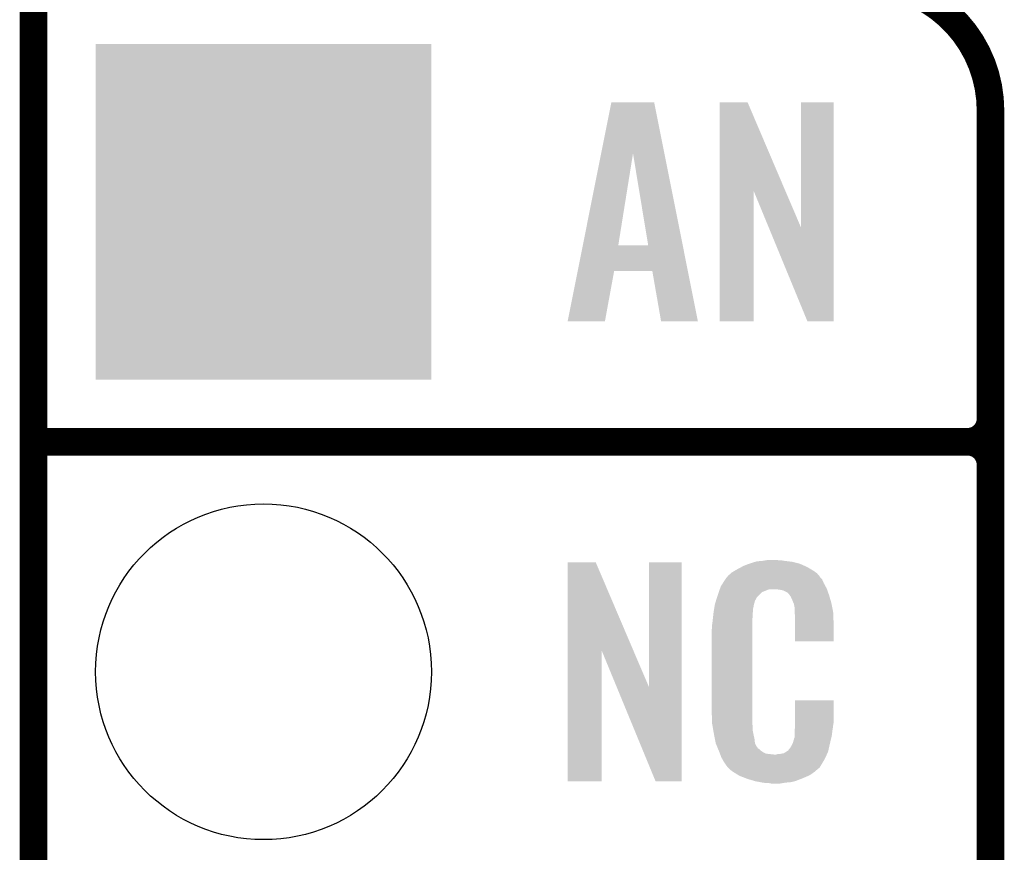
# Model space of a CAD drawing. Extents: x -0.05 to 0.95, y -0.15 to 2.1.
# Tile 15 of 35: x -0.05 to 0.16, y 0.56 to 0.74. Entities that reach past the tile are written whole.
import ezdxf

# ---------------------------------------------------------------- set-up
doc = ezdxf.new("R2010")
doc.units = 0
doc.layers.get('0').update_dxf_attribs({"linetype": 'CONTINUOUS'})
for name, color, linetype in [('HALL_CURRENT_24_V100_GKO', 5, 'CONTINUOUS'), ('HALL_CURRENT_24_V100_GTO', 14, 'CONTINUOUS'), ('HALL_CURRENT_24_V100_GTS', 12, 'CONTINUOUS')]:
    doc.layers.add(name, color=color, linetype=linetype)

# ---------------------------------------------------------------- blocks, each defined once
blk = doc.blocks.new('SQUARE_38')
blk.add_solid([(0.0365, 0.0365), (0.0365, -0.0365), (-0.0365, 0.0365), (-0.0365, -0.0365)])
blk = doc.blocks.new('ROUND_39')
blk.add_circle((0, 0), 0.0365)

msp = doc.modelspace()

# ---------------------------------------------------------------- linework, layer by layer
at = {"layer": 'HALL_CURRENT_24_V100_GKO', "const_width": 0.006}
msp.add_lwpolyline([(-0.05, -0.15), (-0.05, 2.01)], dxfattribs=at)
at = {"layer": 'HALL_CURRENT_24_V100_GTO', "const_width": 0.006}
for points in [[(0.158, 0.722, 0.414214), (0.13, 0.75)], [(0.153, 0.65, 0.414214), (0.158, 0.655)], [(0.158, 0.645, 0.414214), (0.153, 0.65)], [(0.158, 0.645, 0.414214), (0.153, 0.65)]]:
    msp.add_lwpolyline(points, format="xyb", dxfattribs=at)
for points in [[(0.158, -0.022), (0.158, 0.722)], [(-0.05, 0.65), (0.153, 0.65)], [(-0.05, 0.65), (0.153, 0.65)], [(0.158, 0.555), (0.158, 0.645)]]:
    msp.add_lwpolyline(points, dxfattribs=at)
at = {"layer": 'HALL_CURRENT_24_V100_GTO'}
for points in [[(0.07338, 0.71269), (0.0756, 0.7238), (0.08712, 0.71269), (0.0849, 0.7238)], [(0.0756, 0.7238), (0.0756, 0.7238), (0.0849, 0.7238), (0.0756, 0.7238)], [(0.0991, 0.70459), (0.0991, 0.7238), (0.11339, 0.70459), (0.1052, 0.7238)], [(0.0991, 0.7238), (0.0991, 0.7238), (0.1052, 0.7238), (0.0991, 0.7238)], [(0.1168, 0.69661), (0.1168, 0.7238), (0.1239, 0.69661), (0.1239, 0.7238)], [(0.1168, 0.7238), (0.1168, 0.7238), (0.1239, 0.7238), (0.1168, 0.7238)], [(0.06939, 0.6927), (0.07338, 0.71269), (0.0771, 0.6927), (0.0803, 0.71269)], [(0.0836, 0.6927), (0.0803, 0.71269), (0.09111, 0.6927), (0.08712, 0.71269)], [(0.0991, 0.6762), (0.0991, 0.70459), (0.1065, 0.6762), (0.1065, 0.70459)], [(0.10979, 0.69661), (0.1065, 0.70459), (0.1168, 0.69661), (0.11339, 0.70459)], [(0.1182, 0.6762), (0.10979, 0.69661), (0.1239, 0.6762), (0.1239, 0.69661)], [(0.06828, 0.6871), (0.06939, 0.6927), (0.09222, 0.6871), (0.09111, 0.6927)], [(0.06939, 0.6927), (0.06939, 0.6927), (0.0836, 0.6927), (0.0771, 0.6927)], [(0.0661, 0.6762), (0.06828, 0.6871), (0.0742, 0.6762), (0.0762, 0.6871)], [(0.06828, 0.6871), (0.06828, 0.6871), (0.0762, 0.6871), (0.0845, 0.6871)], [(0.0864, 0.6762), (0.0845, 0.6871), (0.0944, 0.6762), (0.09222, 0.6871)], [(0.0944, 0.6762), (0.0944, 0.6762), (0.0944, 0.6762), (0.0864, 0.6762)], [(0.0661, 0.60459), (0.0661, 0.6238), (0.08039, 0.60459), (0.0722, 0.6238)], [(0.0661, 0.6238), (0.0661, 0.6238), (0.0722, 0.6238), (0.0661, 0.6238)], [(0.0838, 0.59661), (0.0838, 0.6238), (0.0909, 0.59661), (0.0909, 0.6238)], [(0.0838, 0.6238), (0.0838, 0.6238), (0.0909, 0.6238), (0.0838, 0.6238)], [(0.103, 0.6223), (0.10393, 0.6228), (0.11893, 0.6223), (0.1181, 0.6228)], [(0.10393, 0.6228), (0.1043, 0.623), (0.1181, 0.6228), (0.11764, 0.623)], [(0.1043, 0.623), (0.1053, 0.6234), (0.11764, 0.623), (0.11673, 0.6234)], [(0.1053, 0.6234), (0.1056, 0.6235), (0.11673, 0.6234), (0.1165, 0.6235)], [(0.1056, 0.6235), (0.1062, 0.6237), (0.1165, 0.6235), (0.1157, 0.6237)], [(0.1062, 0.6237), (0.10687, 0.6239), (0.1157, 0.6237), (0.1149, 0.6239)], [(0.10687, 0.6239), (0.1072, 0.624), (0.1149, 0.6239), (0.1141, 0.624)], [(0.1072, 0.624), (0.1084, 0.6241), (0.1141, 0.624), (0.1133, 0.6241)], [(0.1084, 0.6241), (0.109, 0.6242), (0.1133, 0.6241), (0.1127, 0.6242)], [(0.109, 0.6242), (0.1096, 0.6243), (0.1121, 0.6242), (0.1116, 0.6243)], [(0.10068, 0.6205), (0.10084, 0.6207), (0.121, 0.6205), (0.1209, 0.6207)], [(0.10084, 0.6207), (0.101, 0.6209), (0.1209, 0.6207), (0.12073, 0.6209)], [(0.101, 0.6209), (0.10157, 0.6214), (0.12073, 0.6209), (0.1203, 0.6214)], [(0.10157, 0.6214), (0.1018, 0.6216), (0.1203, 0.6214), (0.12002, 0.6216)], [(0.1018, 0.6216), (0.10231, 0.6219), (0.12002, 0.6216), (0.1196, 0.6219)], [(0.10231, 0.6219), (0.103, 0.6223), (0.1196, 0.6219), (0.11893, 0.6223)], [(0.09922, 0.6181), (0.0994, 0.6186), (0.1224, 0.6181), (0.12213, 0.6186)], [(0.0994, 0.6186), (0.09979, 0.6192), (0.12213, 0.6186), (0.1218, 0.6192)], [(0.09979, 0.6192), (0.10037, 0.6201), (0.1218, 0.6192), (0.1214, 0.6201)], [(0.10037, 0.6201), (0.1005, 0.6203), (0.1214, 0.6201), (0.1212, 0.6203)], [(0.1005, 0.6203), (0.1005, 0.6204), (0.1212, 0.6203), (0.1211, 0.6204)], [(0.1006, 0.6204), (0.10068, 0.6205), (0.1211, 0.6204), (0.121, 0.6205)], [(0.09861, 0.6163), (0.0987, 0.6166), (0.1073, 0.6163), (0.1076, 0.6166)], [(0.0987, 0.6166), (0.09895, 0.6173), (0.1076, 0.6166), (0.1083, 0.6173)], [(0.09895, 0.6173), (0.09915, 0.6179), (0.1083, 0.6173), (0.1098, 0.6179)], [(0.09915, 0.6179), (0.09922, 0.6181), (0.12247, 0.6179), (0.1224, 0.6181)], [(0.09915, 0.6179), (0.09915, 0.6179), (0.1098, 0.6179), (0.1117, 0.6179)], [(0.1124, 0.6178), (0.1117, 0.6179), (0.12251, 0.6178), (0.12247, 0.6179)], [(0.1129, 0.6177), (0.1124, 0.6178), (0.12254, 0.6177), (0.12251, 0.6178)], [(0.1139, 0.6172), (0.1129, 0.6177), (0.12272, 0.6172), (0.12254, 0.6177)], [(0.1141, 0.617), (0.1139, 0.6172), (0.12279, 0.617), (0.12272, 0.6172)], [(0.11431, 0.6167), (0.1141, 0.617), (0.1229, 0.6167), (0.12279, 0.617)], [(0.1146, 0.6163), (0.11431, 0.6167), (0.12302, 0.6163), (0.1229, 0.6167)], [(0.09801, 0.6141), (0.09804, 0.6143), (0.1065, 0.6141), (0.1065, 0.6143)], [(0.09804, 0.6143), (0.0981, 0.6147), (0.1065, 0.6143), (0.10661, 0.6147)], [(0.0981, 0.6147), (0.09832, 0.6154), (0.10661, 0.6147), (0.1068, 0.6154)], [(0.09832, 0.6154), (0.09861, 0.6163), (0.1068, 0.6154), (0.1073, 0.6163)], [(0.115, 0.6154), (0.1146, 0.6163), (0.12328, 0.6154), (0.12302, 0.6163)], [(0.11516, 0.615), (0.115, 0.6154), (0.1234, 0.615), (0.12328, 0.6154)], [(0.1152, 0.6149), (0.11516, 0.615), (0.12342, 0.6149), (0.1234, 0.615)], [(0.1153, 0.6147), (0.1152, 0.6149), (0.12346, 0.6147), (0.12342, 0.6149)], [(0.1153, 0.6146), (0.1153, 0.6147), (0.12348, 0.6146), (0.12346, 0.6147)], [(0.1154, 0.6141), (0.1153, 0.6146), (0.12358, 0.6141), (0.12348, 0.6146)], [(0.0977, 0.6119), (0.09779, 0.6127), (0.1063, 0.6119), (0.1063, 0.6127)], [(0.09779, 0.6127), (0.0978, 0.6128), (0.1063, 0.6127), (0.10632, 0.6128)], [(0.0978, 0.6128), (0.09786, 0.6132), (0.10632, 0.6128), (0.1064, 0.6132)], [(0.09786, 0.6132), (0.09794, 0.6137), (0.1064, 0.6132), (0.1064, 0.6137)], [(0.09794, 0.6137), (0.09801, 0.6141), (0.1064, 0.6137), (0.1065, 0.6141)], [(0.1154, 0.6134), (0.1154, 0.6141), (0.12372, 0.6134), (0.12358, 0.6141)], [(0.11543, 0.613), (0.1154, 0.6134), (0.1238, 0.613), (0.12372, 0.6134)], [(0.1155, 0.6121), (0.11543, 0.613), (0.12384, 0.6121), (0.1238, 0.613)], [(0.1155, 0.6106), (0.1155, 0.6121), (0.1239, 0.6106), (0.12384, 0.6121)], [(0.0975, 0.6103), (0.0976, 0.611), (0.1062, 0.6103), (0.1062, 0.611)], [(0.0975, 0.6096), (0.0975, 0.6103), (0.1062, 0.6096), (0.1062, 0.6103)], [(0.0976, 0.611), (0.09761, 0.6111), (0.1062, 0.611), (0.1062, 0.6111)], [(0.09761, 0.6111), (0.0977, 0.6119), (0.1062, 0.6111), (0.1063, 0.6119)], [(0.1155, 0.6066), (0.1155, 0.6106), (0.1239, 0.6066), (0.1239, 0.6106)], [(0.0974, 0.6091), (0.0975, 0.6096), (0.1062, 0.6091), (0.1062, 0.6096)], [(0.0974, 0.5914), (0.0974, 0.6091), (0.1062, 0.5914), (0.1062, 0.6091)], [(0.0661, 0.5762), (0.0661, 0.60459), (0.0735, 0.5762), (0.0735, 0.60459)], [(0.07679, 0.59661), (0.0735, 0.60459), (0.0838, 0.59661), (0.08039, 0.60459)], [(0.0852, 0.5762), (0.07679, 0.59661), (0.0909, 0.5762), (0.0909, 0.59661)], [(0.1155, 0.5889), (0.1155, 0.5938), (0.1239, 0.5889), (0.1239, 0.5938)], [(0.1155, 0.5938), (0.1155, 0.5938), (0.1239, 0.5938), (0.1155, 0.5938)], [(0.09749, 0.5889), (0.0974, 0.5914), (0.1062, 0.5889), (0.1062, 0.5914)], [(0.0975, 0.5887), (0.09749, 0.5889), (0.10623, 0.5887), (0.1062, 0.5889)], [(0.09759, 0.5882), (0.0975, 0.5887), (0.1063, 0.5882), (0.10623, 0.5887)], [(0.1155, 0.5883), (0.1155, 0.5889), (0.1238, 0.5883), (0.1239, 0.5889)], [(0.09774, 0.5873), (0.09759, 0.5882), (0.1063, 0.5873), (0.1063, 0.5882)], [(0.0979, 0.5864), (0.09774, 0.5873), (0.10649, 0.5864), (0.1063, 0.5873)], [(0.0981, 0.5854), (0.0979, 0.5864), (0.1067, 0.5854), (0.10649, 0.5864)], [(0.1154, 0.5871), (0.11547, 0.5876), (0.12363, 0.5871), (0.1237, 0.5876)], [(0.1154, 0.5861), (0.1154, 0.5871), (0.1235, 0.5861), (0.12363, 0.5871)], [(0.11547, 0.5876), (0.1155, 0.5878), (0.1237, 0.5876), (0.12373, 0.5878)], [(0.1155, 0.5878), (0.1155, 0.5883), (0.12373, 0.5878), (0.1238, 0.5883)], [(0.09828, 0.5845), (0.0981, 0.5854), (0.1068, 0.5845), (0.1067, 0.5854)], [(0.0983, 0.5844), (0.09828, 0.5845), (0.10685, 0.5844), (0.1068, 0.5845)], [(0.09859, 0.5837), (0.0983, 0.5844), (0.1072, 0.5837), (0.10685, 0.5844)], [(0.1145, 0.5835), (0.115, 0.5844), (0.1229, 0.5835), (0.1231, 0.5844)], [(0.115, 0.5844), (0.1153, 0.5854), (0.1231, 0.5844), (0.12334, 0.5854)], [(0.1153, 0.5855), (0.1154, 0.5857), (0.12336, 0.5855), (0.12341, 0.5857)], [(0.1153, 0.5854), (0.1153, 0.5855), (0.12334, 0.5854), (0.12336, 0.5855)], [(0.1154, 0.5857), (0.1154, 0.5861), (0.12341, 0.5857), (0.1235, 0.5861)], [(0.09863, 0.5836), (0.09859, 0.5837), (0.1073, 0.5836), (0.1072, 0.5837)], [(0.09871, 0.5834), (0.09863, 0.5836), (0.1074, 0.5834), (0.1073, 0.5836)], [(0.09879, 0.5832), (0.09871, 0.5834), (0.1077, 0.5832), (0.1074, 0.5834)], [(0.09892, 0.5829), (0.09879, 0.5832), (0.108, 0.5829), (0.1077, 0.5832)], [(0.099, 0.5827), (0.09892, 0.5829), (0.1083, 0.5827), (0.108, 0.5829)], [(0.09908, 0.5825), (0.099, 0.5827), (0.1086, 0.5825), (0.1083, 0.5827)], [(0.09919, 0.5822), (0.09908, 0.5825), (0.1092, 0.5822), (0.1086, 0.5825)], [(0.09927, 0.582), (0.09919, 0.5822), (0.111, 0.582), (0.1092, 0.5822)], [(0.1114, 0.582), (0.1117, 0.5821), (0.12242, 0.582), (0.12246, 0.5821)], [(0.1121, 0.5821), (0.1131, 0.5823), (0.12246, 0.5821), (0.12256, 0.5823)], [(0.1131, 0.5823), (0.1136, 0.5826), (0.12256, 0.5823), (0.1227, 0.5826)], [(0.1136, 0.5826), (0.114, 0.5829), (0.1227, 0.5826), (0.12277, 0.5829)], [(0.1141, 0.5831), (0.1145, 0.5835), (0.12281, 0.5831), (0.1229, 0.5835)], [(0.1141, 0.5829), (0.1141, 0.5831), (0.12277, 0.5829), (0.12281, 0.5831)], [(0.0995, 0.5814), (0.09927, 0.582), (0.12214, 0.5814), (0.12242, 0.582)], [(0.09978, 0.5809), (0.0995, 0.5814), (0.1219, 0.5809), (0.12214, 0.5814)], [(0.1, 0.5805), (0.09978, 0.5809), (0.12166, 0.5805), (0.1219, 0.5809)], [(0.1004, 0.5799), (0.1, 0.5805), (0.1213, 0.5799), (0.12166, 0.5805)], [(0.1005, 0.5798), (0.1004, 0.5799), (0.12124, 0.5798), (0.1213, 0.5799)], [(0.1005, 0.5797), (0.1005, 0.5798), (0.12118, 0.5797), (0.12124, 0.5798)], [(0.10076, 0.5794), (0.1005, 0.5797), (0.121, 0.5794), (0.12118, 0.5797)], [(0.10093, 0.5792), (0.10076, 0.5794), (0.1209, 0.5792), (0.121, 0.5794)], [(0.1011, 0.579), (0.10093, 0.5792), (0.12065, 0.579), (0.1209, 0.5792)], [(0.10133, 0.5788), (0.1011, 0.579), (0.1204, 0.5788), (0.12065, 0.579)], [(0.1018, 0.5784), (0.10133, 0.5788), (0.11993, 0.5784), (0.1204, 0.5788)], [(0.10212, 0.5782), (0.1018, 0.5784), (0.1197, 0.5782), (0.11993, 0.5784)], [(0.10324, 0.5775), (0.10212, 0.5782), (0.1187, 0.5775), (0.1197, 0.5782)], [(0.1034, 0.5774), (0.10324, 0.5775), (0.11847, 0.5774), (0.1187, 0.5775)], [(0.10469, 0.5769), (0.1034, 0.5774), (0.1173, 0.5769), (0.11847, 0.5774)], [(0.1052, 0.5767), (0.10469, 0.5769), (0.11679, 0.5767), (0.1173, 0.5769)], [(0.1069, 0.5762), (0.1052, 0.5767), (0.1155, 0.5762), (0.11679, 0.5767)], [(0.10797, 0.576), (0.1069, 0.5762), (0.1146, 0.576), (0.1155, 0.5762)], [(0.1085, 0.5759), (0.10797, 0.576), (0.1135, 0.5759), (0.1146, 0.576)], [(0.1092, 0.5758), (0.1085, 0.5759), (0.1129, 0.5758), (0.1135, 0.5759)], [(0.1103, 0.5757), (0.1098, 0.5758), (0.1123, 0.5757), (0.1129, 0.5758)]]:
    msp.add_solid(points, dxfattribs=at)

# ---------------------------------------------------------------- block references
at = {"layer": 'HALL_CURRENT_24_V100_GTS'}
for name, p in [('SQUARE_38', (0, 0.7)), ('ROUND_39', (0, 0.6))]:
    msp.add_blockref(name, p, dxfattribs=at)

doc.saveas('drawing.dxf')
